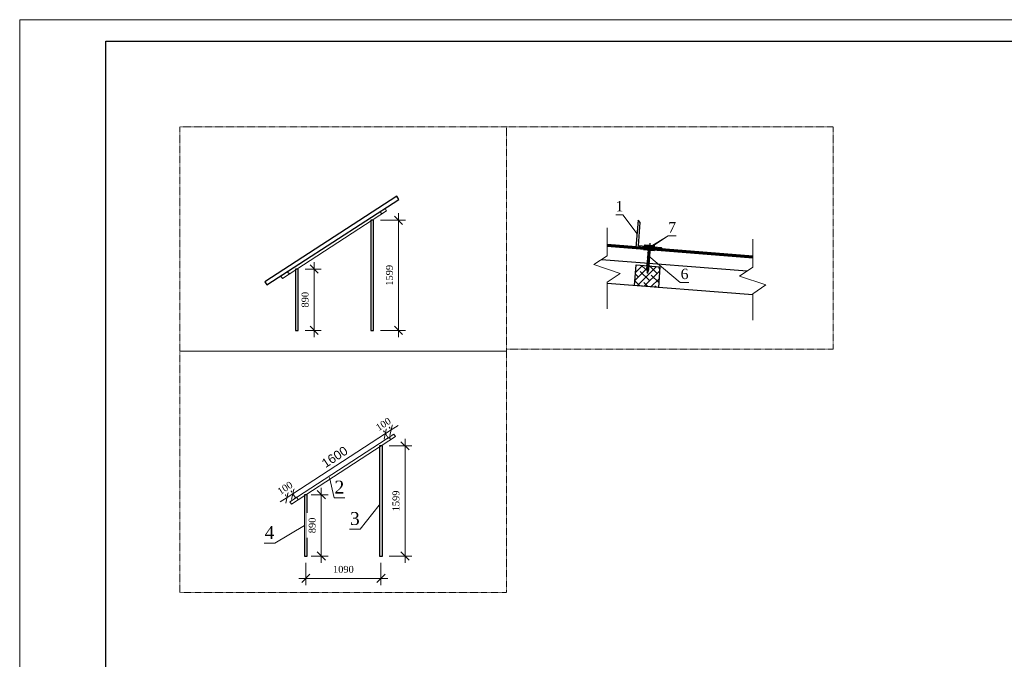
# Model space of a CAD drawing. Header units: metres. Extents: x 703615 to 712205, y 4306166 to 4311183.
# Tile 115 of 256: x 710807 to 711036, y 4306784 to 4306932. Entities that reach past the tile are written whole.
import ezdxf
from ezdxf.enums import TextEntityAlignment as Align

# ---------------------------------------------------------------- set-up
doc = ezdxf.new("R2010")
doc.units = ezdxf.units.M
doc.header["$LTSCALE"] = 0.5
doc.header["$PDMODE"] = 35
doc.header["$PDSIZE"] = 0.3
for name, pattern in [('( Dashed )', [0.75, 0.5, -0.25]), ('CENTER', [16, 13, -1, 1, -1]), ('DASHED', [7, 5, -2, 0])]:
    doc.linetypes.add(name, pattern=pattern)
doc.layers.add('Windows', color=7, linetype='Continuous', lineweight=30)
doc.layers.add('Кровля', color=7, linetype='Continuous', lineweight=30)
doc.layers.add('линия', color=7, linetype='Continuous')
doc.layers.add('штриховка', color=213, linetype='Continuous')
doc.styles.add('ARIAL', font='arial.ttf', dxfattribs={"height": 1.75})
doc.styles.get("Standard").update_dxf_attribs({"font": 'times.ttf'})
doc.dimstyles.new('GB-5', dxfattribs={"dimtxt": 200, "dimasz": 120, "dimexe": 100, "dimexo": 100, "dimgap": 80, "dimtad": 1, "dimdec": 0, "dimdsep": 46, "dimtxsty": 'Standard', "dimblk": 'OBLIQUE', "dimcen": -200, "dimdle": 100, "dimadec": 0, "dimazin": 0, "dimtfac": 0.7, "dimtdec": 0, "dimtix": 1, "dimtmove": 0, "dimatfit": 3, "dimldrblk": 'OBLIQUE', "dimfxl": 1, "dimtfill": 1, "dimtzin": 0, "dimarcsym": 0})
doc.dimstyles.new('привязки', dxfattribs={"dimtxt": 130, "dimasz": 70, "dimexe": 0, "dimexo": 0, "dimgap": 50, "dimtad": 1, "dimdec": 0, "dimzin": 1, "dimdsep": 46, "dimtxsty": 'ARIAL', "dimblk": 'ARCHTICK', "dimcen": 2.5, "dimclrd": 256, "dimclre": 256, "dimclrt": 7, "dimadec": 1, "dimazin": 0, "dimtfac": 1, "dimtdec": 0, "dimtmove": 0, "dimatfit": 3, "dimldrblk": 'ARCHTICK', "dimfxl": 1, "dimarcsym": 0})

# ---------------------------------------------------------------- blocks, each defined once
blk = doc.blocks.new('_Oblique')
at = {"color": 0, "linetype": 'ByBlock', "lineweight": -2}
blk.add_line((-0.5, -0.5), (0.5, 0.5), dxfattribs=at)
blk = doc.blocks.new('*D210')
at = {"color": 0, "lineweight": -2, "transparency": 16777216}
for p, q in [((10671181, -3606893), (10671181, -3605804)), ((10671050, -3605904), (10671281, -3605904)), ((10671050, -3606793), (10671281, -3606793))]:
    blk.add_line(p, q, dxfattribs=at)
at = {"color": 0, "linetype": 'ByBlock', "lineweight": -2, "transparency": 16777216, "xscale": 120, "yscale": 120, "zscale": 120}
for p, rotation in [((10671181, -3605904), 90), ((10671181, -3606793), 270)]:
    blk.add_blockref('_Oblique', p, dxfattribs=dict(at, rotation=rotation))
at = {"color": 0, "linetype": 'ByBlock', "lineweight": 30, "transparency": 16777216, "insert": (10671050, -3606348), "char_height": 300, "attachment_point": 5, "rotation": 90, "bg_fill": 3, "box_fill_scale": 1.1, "bg_fill_color": 256, "bg_fill_true_color": 13158600, "bg_fill_transparency": 0}
blk.add_mtext('{\\H0.33333x;890}', dxfattribs=at)
at = {"layer": 'Defpoints', "color": 0, "linetype": 'ByBlock', "lineweight": 30, "transparency": 16777216}
for p in [(10670950, -3605904), (10671181, -3605904), (10670950, -3606793)]:
    blk.add_point(p, dxfattribs=at)
blk = doc.blocks.new('*D211')
at = {"color": 0, "lineweight": -2, "transparency": 16777216}
for p, q in [((10672404, -3606893), (10672404, -3605094)), ((10672141, -3605194), (10672504, -3605194)), ((10672141, -3606793), (10672504, -3606793))]:
    blk.add_line(p, q, dxfattribs=at)
at = {"layer": 'Defpoints', "color": 0, "linetype": 'ByBlock', "lineweight": 30, "transparency": 16777216}
for p in [(10672041, -3605194), (10672404, -3605194), (10672041, -3606793)]:
    blk.add_point(p, dxfattribs=at)
at = {"color": 0, "linetype": 'ByBlock', "lineweight": -2, "transparency": 16777216, "xscale": 120, "yscale": 120, "zscale": 120}
for p, rotation in [((10672404, -3605194), 90), ((10672404, -3606793), 270)]:
    blk.add_blockref('_Oblique', p, dxfattribs=dict(at, rotation=rotation))
at = {"color": 0, "linetype": 'ByBlock', "lineweight": 30, "transparency": 16777216, "insert": (10672273, -3605994), "char_height": 300, "attachment_point": 5, "rotation": 90, "bg_fill": 3, "box_fill_scale": 1.1, "bg_fill_color": 256, "bg_fill_true_color": 13158600, "bg_fill_transparency": 0}
blk.add_mtext('{\\H0.33333x;1599}', dxfattribs=at)
blk = doc.blocks.new('_ArchTick')
at = {"color": 0, "linetype": 'ByBlock', "lineweight": 40, "const_width": 0.15}
blk.add_lwpolyline([(-0.5, -0.5), (0.5, 0.5)], dxfattribs=at)
blk = doc.blocks.new('*D203')
at = {"lineweight": -2, "transparency": 16777216}
for p, q in [((10721045, -3610495), (10719703, -3611367)), ((10721086, -3610559), (10721045, -3610495)), ((10719744, -3611431), (10719703, -3611367))]:
    blk.add_line(p, q, dxfattribs=at)
at = {"layer": 'Defpoints', "color": 0, "lineweight": 15, "transparency": 16777216}
for p in [(10721086, -3610559), (10719703, -3611367), (10719744, -3611431)]:
    blk.add_point(p, dxfattribs=at)
at = {"lineweight": -2, "transparency": 16777216, "xscale": 70, "yscale": 70, "zscale": 70}
for p, rotation in [((10721045, -3610495), 33.01683710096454), ((10719703, -3611367), 213.0168371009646)]:
    blk.add_blockref('_ArchTick', p, dxfattribs=dict(at, rotation=rotation))
at = {"color": 7, "lineweight": 15, "transparency": 16777216, "insert": (10720310, -3610834), "char_height": 130, "attachment_point": 5, "rotation": 33.0168, "style": 'ARIAL'}
blk.add_mtext('1600', dxfattribs=at)
blk = doc.blocks.new('*D205')
at = {"color": 0, "lineweight": -2, "transparency": 16777216}
for p, q in [((10719606, -3611401), (10719565, -3611337)), ((10719619, -3611421), (10719703, -3611367)), ((10719690, -3611347), (10719649, -3611283)), ((10719703, -3611367), (10719804, -3611302)), ((10719619, -3611421), (10719518, -3611486))]:
    blk.add_line(p, q, dxfattribs=at)
at = {"color": 0, "linetype": 'ByBlock', "lineweight": -2, "transparency": 16777216, "xscale": 120, "yscale": 120, "zscale": 120}
for p, rotation in [((10719619, -3611421), 32.7763255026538), ((10719703, -3611367), 212.7763255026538)]:
    blk.add_blockref('_Oblique', p, dxfattribs=dict(at, rotation=rotation))
at = {"color": 0, "linetype": 'ByBlock', "lineweight": 30, "transparency": 16777216, "insert": (10719590, -3611284), "char_height": 300, "attachment_point": 5, "rotation": 32.7763, "bg_fill": 3, "box_fill_scale": 1.1, "bg_fill_color": 256, "bg_fill_true_color": 13158600, "bg_fill_transparency": 0}
blk.add_mtext('{\\H0.33333x;100}', dxfattribs=at)
at = {"layer": 'Defpoints', "color": 0, "linetype": 'ByBlock', "lineweight": 30, "transparency": 16777216}
for p in [(10719703, -3611367), (10719660, -3611485), (10719744, -3611431)]:
    blk.add_point(p, dxfattribs=at)
blk = doc.blocks.new('*D206')
at = {"color": 0, "lineweight": -2, "transparency": 16777216}
for p, q in [((10721116, -3610420), (10721074, -3610357)), ((10721129, -3610441), (10721230, -3610375)), ((10721045, -3610495), (10720944, -3610560)), ((10721032, -3610475), (10720991, -3610411)), ((10721045, -3610495), (10721129, -3610441))]:
    blk.add_line(p, q, dxfattribs=at)
at = {"color": 0, "linetype": 'ByBlock', "lineweight": -2, "transparency": 16777216, "xscale": 120, "yscale": 120, "zscale": 120}
for p, rotation in [((10721129, -3610441), 213.0154791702), ((10721045, -3610495), 33.01547917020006)]:
    blk.add_blockref('_Oblique', p, dxfattribs=dict(at, rotation=rotation))
at = {"color": 0, "linetype": 'ByBlock', "lineweight": 30, "transparency": 16777216, "insert": (10721016, -3610358), "char_height": 300, "attachment_point": 5, "rotation": 33.0155, "bg_fill": 3, "box_fill_scale": 1.1, "bg_fill_color": 256, "bg_fill_true_color": 13158600, "bg_fill_transparency": 0}
blk.add_mtext('{\\H0.33333x;100}', dxfattribs=at)
at = {"layer": 'Defpoints', "color": 0, "linetype": 'ByBlock', "lineweight": 30, "transparency": 16777216}
for p in [(10721129, -3610441), (10721170, -3610504), (10721086, -3610559)]:
    blk.add_point(p, dxfattribs=at)
blk = doc.blocks.new('*D207')
at = {"color": 0, "lineweight": -2, "transparency": 16777216}
for p, q in [((10721330, -3612372), (10721330, -3610572)), ((10721101, -3610672), (10721430, -3610672)), ((10721101, -3612272), (10721430, -3612272))]:
    blk.add_line(p, q, dxfattribs=at)
at = {"layer": 'Defpoints', "color": 0, "linetype": 'ByBlock', "lineweight": 30, "transparency": 16777216}
for p in [(10721001, -3610672), (10721330, -3610672), (10721001, -3612272)]:
    blk.add_point(p, dxfattribs=at)
at = {"color": 0, "linetype": 'ByBlock', "lineweight": -2, "transparency": 16777216, "xscale": 120, "yscale": 120, "zscale": 120}
for p, rotation in [((10721330, -3610672), 90), ((10721330, -3612272), 270)]:
    blk.add_blockref('_Oblique', p, dxfattribs=dict(at, rotation=rotation))
at = {"color": 0, "linetype": 'ByBlock', "lineweight": 30, "transparency": 16777216, "insert": (10721199, -3611472), "char_height": 300, "attachment_point": 5, "rotation": 90, "bg_fill": 3, "box_fill_scale": 1.1, "bg_fill_color": 256, "bg_fill_true_color": 13158600, "bg_fill_transparency": 0}
blk.add_mtext('{\\H0.33333x;1599}', dxfattribs=at)
blk = doc.blocks.new('*D208')
at = {"color": 0, "lineweight": -2, "transparency": 16777216}
for p, q in [((10720115, -3612372), (10720115, -3611282)), ((10719971, -3611382), (10720215, -3611382)), ((10719971, -3612272), (10720215, -3612272))]:
    blk.add_line(p, q, dxfattribs=at)
at = {"color": 0, "linetype": 'ByBlock', "lineweight": -2, "transparency": 16777216, "xscale": 120, "yscale": 120, "zscale": 120}
for p, rotation in [((10720115, -3611382), 90), ((10720115, -3612272), 270)]:
    blk.add_blockref('_Oblique', p, dxfattribs=dict(at, rotation=rotation))
at = {"color": 0, "linetype": 'ByBlock', "lineweight": 30, "transparency": 16777216, "insert": (10719984, -3611827), "char_height": 300, "attachment_point": 5, "rotation": 90, "bg_fill": 3, "box_fill_scale": 1.1, "bg_fill_color": 256, "bg_fill_true_color": 13158600, "bg_fill_transparency": 0}
blk.add_mtext('{\\H0.33333x;890}', dxfattribs=at)
at = {"layer": 'Defpoints', "color": 0, "linetype": 'ByBlock', "lineweight": 30, "transparency": 16777216}
for p in [(10719871, -3611382), (10720115, -3611382), (10719871, -3612272)]:
    blk.add_point(p, dxfattribs=at)
blk = doc.blocks.new('*D209')
at = {"color": 0, "lineweight": -2, "transparency": 16777216}
for p, q in [((10719891, -3612372), (10719891, -3612696)), ((10720981, -3612372), (10720981, -3612696)), ((10719791, -3612596), (10721081, -3612596))]:
    blk.add_line(p, q, dxfattribs=at)
at = {"layer": 'Defpoints', "color": 0, "linetype": 'ByBlock', "lineweight": 30, "transparency": 16777216}
for p in [(10719891, -3612272), (10720981, -3612272)]:
    blk.add_point(p, dxfattribs=at)
at = {"color": 0, "linetype": 'ByBlock', "lineweight": -2, "transparency": 16777216, "xscale": 120, "yscale": 120, "zscale": 120, "rotation": 180}
blk.add_blockref('_Oblique', (10719891, -3612596), dxfattribs=at)
at = {"color": 0, "linetype": 'ByBlock', "lineweight": -2, "transparency": 16777216, "xscale": 120, "yscale": 120, "zscale": 120}
blk.add_blockref('_Oblique', (10720981, -3612596), dxfattribs=at)
at = {"color": 0, "linetype": 'ByBlock', "lineweight": 30, "transparency": 16777216, "insert": (10720436, -3612465), "char_height": 300, "attachment_point": 5, "bg_fill": 3, "box_fill_scale": 1.1, "bg_fill_color": 256, "bg_fill_true_color": 13158600, "bg_fill_transparency": 0}
blk.add_mtext('{\\H0.33333x;1090}', dxfattribs=at)
at = {"layer": 'Defpoints', "color": 0, "linetype": 'ByBlock', "lineweight": 30, "transparency": 16777216}
blk.add_point((10720981, -3612596), dxfattribs=at)
blk = doc.blocks.new('птсм')
at = {"layer": 'штриховка'}
h = blk.add_hatch(dxfattribs=at)
h.set_pattern_fill('ANSI38', color=256, scale=30, style=0)
h.set_pattern_definition([(45, (10184409.33, -3612190.19), (-67.35192, 67.35192), []), (135, (10184409.33, -3612190.19), (-202.055763, 67.35192), [238.125, -142.875])])
h.paths.add_polyline_path([(10321938, -3838017), (10322370, -3838051), (10322399, -3837677), (10321967, -3837643)])
for p, q in [((10322213, -3837250), (10322170, -3837798)), ((10322189, -3837312), (10322157, -3837721)), ((10322217, -3837455), (10322181, -3837407)), ((10322196, -3837358), (10322185, -3837357)), ((10322221, -3837405), (10322185, -3837357)), ((10322196, -3837724), (10322228, -3837315)), ((10322196, -3837358), (10322224, -3837360)), ((10322205, -3837292), (10322204, -3837308)), ((10322204, -3837308), (10322214, -3837309)), ((10322214, -3837309), (10322215, -3837293)), ((10322202, -3837647), (10322166, -3837599)), ((10322205, -3837606), (10322170, -3837557)), ((10322209, -3837556), (10322174, -3837507)), ((10322213, -3837506), (10322178, -3837457)), ((10322157, -3837721), (10322171, -3837790)), ((10322195, -3837731), (10322160, -3837682)), ((10322198, -3837689), (10322163, -3837641)), ((10322173, -3837784), (10322168, -3837777)), ((10322171, -3837790), (10322196, -3837724))]:
    blk.add_line(p, q)
at = {"linetype": 'CENTER', "ltscale": 0.1}
blk.add_line((10322208, -3837314), (10322171, -3837790), dxfattribs=at)
at = {"lineweight": 30}
blk.add_lwpolyline([(10322003, -3836830), (10321964, -3837328), (10322462, -3837367), (10322428, -3837331), (10322009, -3837298), (10322042, -3836875), (10322003, -3836830)], dxfattribs=at)
at = {"lineweight": 15}
for points in [[(10321439, -3838438), (10321439, -3837957), (10321679, -3837797), (10321199, -3837637), (10321439, -3837477), (10321439, -3836970)], [(10324080, -3838646), (10324080, -3838165), (10324320, -3838005), (10323840, -3837845), (10324080, -3837685), (10324080, -3837178)]]:
    blk.add_lwpolyline(points, dxfattribs=at)
blk.add_lwpolyline([(10322205, -3837292), (10322145, -3837287), (10322143, -3837308), (10322274, -3837319), (10322275, -3837298), (10322215, -3837293)])
at = {"color": 0}
blk.add_lwpolyline([(10321938, -3838017), (10321967, -3837643), (10322399, -3837677), (10322370, -3838051)], close=True, dxfattribs=at)
at = {"layer": 'Windows', "lineweight": 120}
for p, q in [((10322303, -3837355), (10322108, -3837340)), ((10322306, -3837321), (10322111, -3837306))]:
    blk.add_line(p, q, dxfattribs=at)
at = {"layer": 'Кровля', "color": 7, "lineweight": 70}
blk.add_line((10321439, -3837287), (10324080, -3837495), dxfattribs=at)
at = {"layer": 'линия'}
blk.add_line((10321341, -3837543), (10323982, -3837750), dxfattribs=at)
blk.add_lwpolyline([(10324080, -3838186), (10321439, -3837978)], dxfattribs=at)
blk = doc.blocks.new('vcBlockPos')
at = {"color": 0, "linetype": 'ByBlock', "lineweight": -2}
blk.add_attdef('ПОЗИЦИЯ', text='', height=300, dxfattribs=at).set_placement((0, 0), align=Align.BOTTOM_CENTER)
at = {"color": 0, "linetype": 'ByBlock', "lineweight": -2, "flags": 1}
blk.add_attdef('КОЛИЧЕСТВО', text='', height=300, dxfattribs=at).set_placement((0, 0), align=Align.RIGHT)
at = {"color": 0, "linetype": 'ByBlock', "lineweight": -2}
blk.add_attdef('НТЕКСТ', text='', height=300, dxfattribs=at).set_placement((0, 0), align=Align.TOP_CENTER)
blk = doc.blocks.new('рпропр')
at = {"color": 144}
blk.add_lwpolyline([(10670495.8, -3606133.4), (10672407.1, -3604892.1), (10672377.8, -3604847), (10670466.5, -3606088.3)], close=True, dxfattribs=at)
at = {"lineweight": 15}
for points in [[(10670698.4, -3606006.6), (10670720.2, -3606040.1), (10672230.6, -3605059.1), (10672208.8, -3605025.6)], [(10672106, -3605087.6), (10672139.5, -3605065.8), (10672141.7, -3605069.2), (10672108.2, -3605091)], [(10670763.3, -3605959.6), (10670796.9, -3605937.8), (10670799, -3605941.2), (10670765.5, -3605963)]]:
    blk.add_lwpolyline(points, close=True, dxfattribs=at)
at = {"linetype": '( Dashed )', "lineweight": 15, "ltscale": 0.001}
for points in [[(10672138.4, -3605071.3), (10672141.7, -3605069.2), (10672163.4, -3605102.6), (10672160.1, -3605104.7)], [(10670795.7, -3605943.4), (10670799, -3605941.2), (10670820.7, -3605974.6), (10670817.4, -3605976.8)]]:
    blk.add_lwpolyline(points, close=True, dxfattribs=at)
at = {"color": 0}
for points in [[(10672040.8, -3606793.4), (10672040.8, -3605194), (10672000.8, -3605194), (10672000.8, -3606793.4)], [(10670949.6, -3606793.4), (10670949.6, -3605903.5), (10670909.6, -3605903.5), (10670909.6, -3606793.4)]]:
    blk.add_lwpolyline(points, close=True, dxfattribs=at)
at = {"linetype": 'ByBlock', "lineweight": 30}
dim = blk.add_linear_dim(base=(10672404.2, -3605194), p1=(10672040.8, -3606793.4), p2=(10672040.8, -3605194), angle=90, text='{\\H0.33333x;<>}', dimstyle='GB-5', override={"dimfxl": 1.25, "dimarcsym": 1}, dxfattribs=at)
dim.commit()
dim.dimension.update_dxf_attribs({"geometry": '*D211', "text_midpoint": (10672273.1, -3605993.7)})
dim = blk.add_linear_dim(base=(10671180.8, -3605903.5), p1=(10670949.6, -3606793.4), p2=(10670949.6, -3605903.5), angle=90, text='{\\H0.33333x;<>}', dimstyle='GB-5', override={"dimfxl": 1.25, "dimarcsym": 1}, dxfattribs=at)
dim.commit()
dim.dimension.update_dxf_attribs({"geometry": '*D210', "text_midpoint": (10671180.8, -3606348.5), "dimtype": 129})
blk = doc.blocks.new('ррапопроп')
at = {"lineweight": 15}
for points in [[(10719659.7, -3611485), (10719681.5, -3611518.6), (10721191.9, -3610537.6), (10721170.1, -3610504.1)], [(10721067.3, -3610566.1), (10721100.8, -3610544.3), (10721103, -3610547.6), (10721069.5, -3610569.4)], [(10719724.6, -3611438.1), (10719758.1, -3611416.3), (10719760.3, -3611419.6), (10719726.8, -3611441.4)]]:
    blk.add_lwpolyline(points, close=True, dxfattribs=at)
at = {"linetype": '( Dashed )', "lineweight": 15, "ltscale": 0.001}
for points in [[(10721099.7, -3610549.8), (10721103, -3610547.6), (10721124.7, -3610581), (10721121.3, -3610583.2)], [(10719757, -3611421.8), (10719760.3, -3611419.6), (10719782, -3611453), (10719778.7, -3611455.2)]]:
    blk.add_lwpolyline(points, close=True, dxfattribs=at)
at = {"color": 0}
for points in [[(10721001, -3612271.9), (10721001, -3610672.5), (10720961, -3610672.5), (10720961, -3612271.9)], [(10719910.9, -3612271.9), (10719910.9, -3611382), (10719870.9, -3611382), (10719870.9, -3612271.9)]]:
    blk.add_lwpolyline(points, close=True, dxfattribs=at)
at = {"lineweight": 15}
dim = blk.add_aligned_dim(p1=(10721086.2, -3610558.5), p2=(10719743.8, -3611430.9), distance=-75.6, text='1600', dimstyle='привязки', dxfattribs=at)
dim.commit()
dim.dimension.update_dxf_attribs({"geometry": '*D203', "text_midpoint": (10720310.4, -3610833.7)})
at = {"linetype": 'ByBlock', "lineweight": 30}
for p1, p2, picture, middle in [((10721086.2, -3610558.5), (10721170.1, -3610504), '*D206', (10721015.5, -3610358)), ((10719659.7, -3611485), (10719743.8, -3611430.9), '*D205', (10719589.8, -3611284.2))]:
    dim = blk.add_aligned_dim(p1=p1, p2=p2, distance=75.6, text='{\\H0.33333x;<>}', dimstyle='GB-5', override={"dimfxl": 1.25, "dimarcsym": 1}, dxfattribs=at)
    dim.commit()
    dim.dimension.update_dxf_attribs({"geometry": picture, "text_midpoint": middle})
for base, p1, p2, picture, middle in [((10721329.8, -3610672.5), (10721001, -3612271.9), (10721001, -3610672.5), '*D207', (10721329.8, -3611472.2)), ((10720115.2, -3611382), (10719870.9, -3612271.9), (10719870.9, -3611382), '*D208', (10720115.2, -3611826.9))]:
    dim = blk.add_linear_dim(base=base, p1=p1, p2=p2, angle=90, text='{\\H0.33333x;<>}', dimstyle='GB-5', override={"dimfxl": 1.25, "dimarcsym": 1}, dxfattribs=at)
    dim.commit()
    dim.dimension.update_dxf_attribs({"geometry": picture, "text_midpoint": middle, "dimtype": 128})
dim = blk.add_linear_dim(base=(10720981, -3612596.1), p1=(10719890.9, -3612271.9), p2=(10720981, -3612271.9), text='{\\H0.33333x;<>}', dimstyle='GB-5', override={"dimfxl": 1.25, "dimarcsym": 1}, dxfattribs=at)
dim.commit()
dim.dimension.update_dxf_attribs({"geometry": '*D209', "text_midpoint": (10720436, -3612596.1), "dimtype": 128})

msp = doc.modelspace()

# ---------------------------------------------------------------- linework, layer by layer
at = {"lineweight": 0}
msp.add_line((710953.38, 4306878.89, 321.54), (710957.75, 4306881.83, 321.54), dxfattribs=at)
at = {"lineweight": 0, "elevation": 321.54}
msp.add_lwpolyline([(710807.26, 4306932.04), (711227.26, 4306932.04), (711227.26, 4306635.04), (710807.26, 4306635.04)], close=True, dxfattribs=at)
at = {"color": 0, "linetype": 'ByBlock', "lineweight": 30, "elevation": 321.54}
msp.add_lwpolyline([(710827.26, 4306927.04), (711222.26, 4306927.04), (711222.26, 4306640.04), (710827.26, 4306640.04)], close=True, dxfattribs=at)
at = {"linetype": 'DASHED', "lineweight": 0, "ltscale": 0.05, "elevation": 321.54}
msp.add_lwpolyline([(710996.03, 4306855.54), (710920.22, 4306855.54), (710920.22, 4306907.14), (710996.03, 4306907.14)], close=True, dxfattribs=at)
at = {"lineweight": 0}
for points in [[(710950.54, 4306882.32), (710947.24, 4306886.74), (710945.64, 4306886.74)], [(710953.55, 4306879.31), (710957.75, 4306881.83), (710959.59, 4306881.83)]]:
    msp.add_lwpolyline(points, dxfattribs=at)
at = {"lineweight": 0, "elevation": 321.54}
msp.add_lwpolyline([(710953.25, 4306877.17), (710960.58, 4306871.02), (710962.55, 4306871.02)], dxfattribs=at)

# ---------------------------------------------------------------- block references
at = {"lineweight": 0}
ref = msp.add_blockref('vcBlockPos', (710946.44, 4306886.74, 321.54), dxfattribs=dict(at, xscale=-0.8, yscale=0.8, zscale=0.8))
ref.add_attrib('ПОЗИЦИЯ', '1', dxfattribs={"color": 0, "linetype": 'ByBlock', "lineweight": -2, "height": 2.4}).set_placement((710946.44, 4306887.54, 321.54), align=Align.CENTER)
at = {"lineweight": 0, "xscale": 0.0128, "yscale": 0.0128, "zscale": 0.0128}
msp.add_blockref('птсм', (578829.15, 4355996.93, 321.54), dxfattribs=at)
at = {"lineweight": 0}
ref = msp.add_blockref('vcBlockPos', (710958.67, 4306881.83, 321.54), dxfattribs=dict(at, xscale=0.8, yscale=0.8, zscale=0.8))
ref.add_attrib('ПОЗИЦИЯ', '7', dxfattribs={"color": 0, "linetype": 'ByBlock', "lineweight": -2, "height": 2.4}).set_placement((710958.67, 4306882.63, 321.54), align=Align.CENTER)
ref = msp.add_blockref('vcBlockPos', (710961.57, 4306871.02, 321.54), dxfattribs=dict(at, xscale=0.8, yscale=0.8, zscale=0.8))
ref.add_attrib('ПОЗИЦИЯ', '6', dxfattribs={"color": 0, "linetype": 'ByBlock', "lineweight": -2, "height": 2.4}).set_placement((710961.57, 4306871.82, 321.54), align=Align.CENTER)

# ---------------------------------------------------------------- next in the draw order: block references
at = {"lineweight": 0, "xscale": 0.016, "yscale": 0.016, "zscale": 0.016}
for name, p in [('рпропр', (540136.71, 4364568.59, 321.54)), ('ррапопроп', (539355.41, 4364603.86, 321.54))]:
    msp.add_blockref(name, p, dxfattribs=at)

# ---------------------------------------------------------------- next in the draw order: linework, layer by layer
at = {"color": 0, "linetype": 'ByBlock', "lineweight": 20, "elevation": 321.54}
msp.add_lwpolyline([(710807.26, 4306635.04), (711227.44, 4306635.04), (711227.44, 4306932.04), (710807.26, 4306932.04)], close=True, dxfattribs=at)
at = {"linetype": 'DASHED', "lineweight": 0, "ltscale": 0.05, "elevation": 321.54}
for points in [[(710844.42, 4306855.09), (710920.22, 4306855.09), (710920.22, 4306907.14), (710844.42, 4306907.14)], [(710844.42, 4306799.05), (710920.22, 4306799.05), (710920.22, 4306855.09), (710844.42, 4306855.09)]]:
    msp.add_lwpolyline(points, close=True, dxfattribs=at)
at = {"lineweight": 0}
for points in [[(710879.16, 4306825.78), (710880.22, 4306821.02), (710882.71, 4306821.02)], [(710890.67, 4306819.31), (710886.28, 4306813.73), (710883.8, 4306813.73)], [(710873.35, 4306814.63), (710866.49, 4306810.51), (710864, 4306810.51)]]:
    msp.add_lwpolyline(points, dxfattribs=at)

# ---------------------------------------------------------------- next in the draw order: block references
ref = msp.add_blockref('vcBlockPos', (710881.46, 4306821.02, 321.54), dxfattribs=at)
ref.add_attrib('ПОЗИЦИЯ', '2', dxfattribs={"color": 0, "linetype": 'ByBlock', "lineweight": -2, "height": 3}).set_placement((710881.46, 4306822.02, 321.54), align=Align.CENTER)
ref = msp.add_blockref('vcBlockPos', (710885.04, 4306813.73, 321.54), dxfattribs=dict(at, xscale=-1))
ref.add_attrib('ПОЗИЦИЯ', '3', dxfattribs={"color": 0, "linetype": 'ByBlock', "lineweight": -2, "height": 3}).set_placement((710885.04, 4306814.73, 321.54), align=Align.CENTER)
ref = msp.add_blockref('vcBlockPos', (710865.25, 4306810.51, 321.54), dxfattribs=dict(at, xscale=-1))
ref.add_attrib('ПОЗИЦИЯ', '4', dxfattribs={"color": 0, "linetype": 'ByBlock', "lineweight": -2, "height": 3}).set_placement((710865.25, 4306811.51, 321.54), align=Align.CENTER)

doc.saveas('drawing.dxf')
